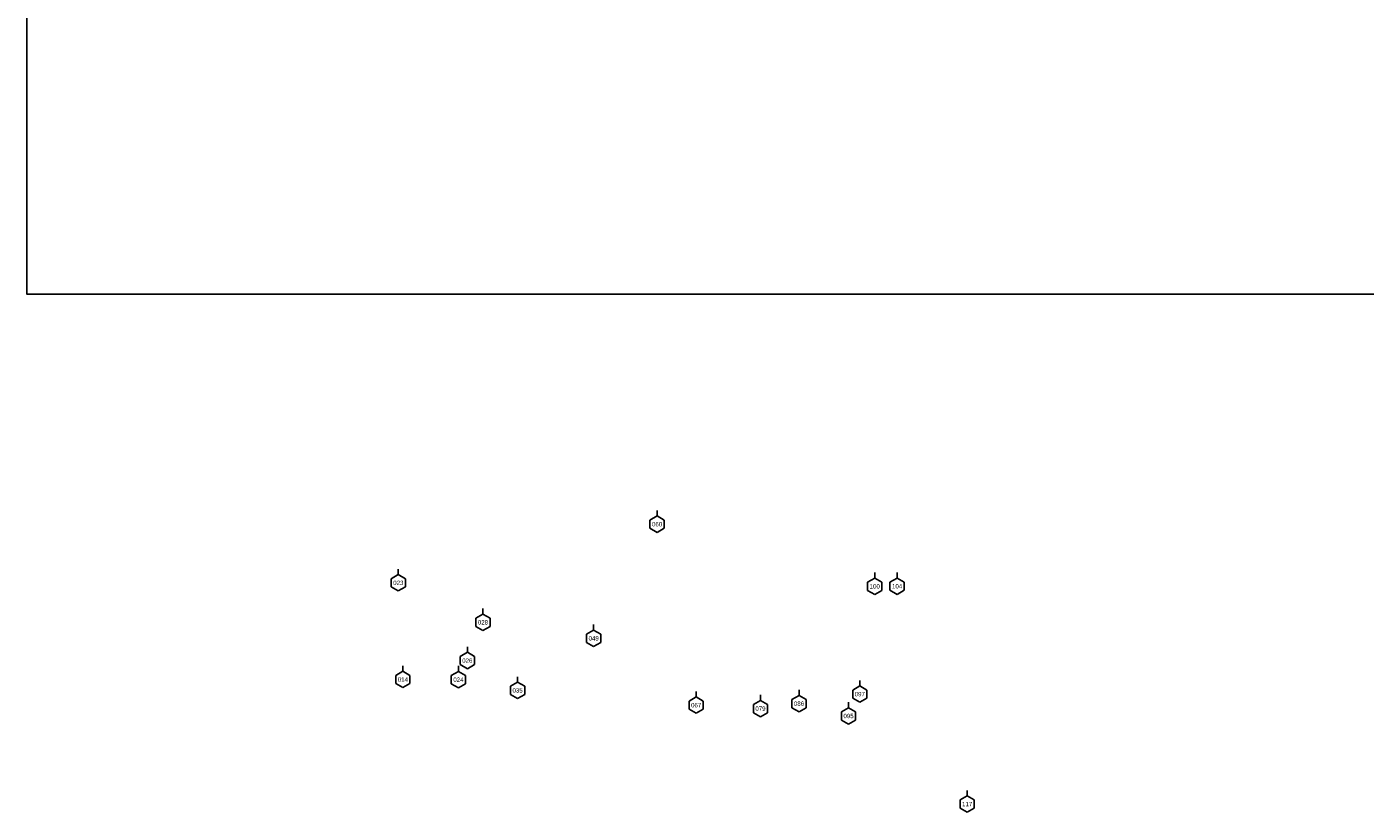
# Model space of a CAD drawing. Header units: inches. Extents: x 8.4 to 57.4, y 23.3 to 68.9.
# Tile 1 of 8: x 8.4 to 32.9, y 23.8 to 38.1. Entities that reach past the tile are written whole.
import ezdxf
from ezdxf.enums import TextEntityAlignment as Align

# ---------------------------------------------------------------- set-up
doc = ezdxf.new("R2010")
doc.units = ezdxf.units.IN
doc.header["$LTSCALE"] = 0.3
doc.header["$MEASUREMENT"] = 0
doc.set_wipeout_variables(frame=1)
doc.layers.get('0').update_dxf_attribs({"color": 3, "plot": 0})
for name, color, linetype in [('STRUCTURE', 30, 'Continuous'), ('TEXT', 255, 'Continuous'), ('XSEC', 7, 'Continuous')]:
    doc.layers.add(name, color=color, linetype=linetype)
doc.styles.add('xs', font='ARIAL.TTF')

# ---------------------------------------------------------------- blocks, each defined once
blk = doc.blocks.new('wipeout')
blk.add_wipeout([(0, 0.15), (-0.129917, 0.075), (-0.129917, -0.075), (0, -0.15), (0.129917, -0.075), (0.129917, 0.075)])
blk = doc.blocks.new('xsec')
blk.add_line((0, 0.35), (0, 0.25))
blk.add_blockref('wipeout', (0, 0.1))
for p, q in [((-0.13, 0.175), (0, 0.25)), ((0.13, 0.175), (0, 0.25)), ((0, 0.25), (0, 0.25)), ((-0.13, 0.025), (-0.13, 0.175)), ((0, -0.05), (-0.13, 0.025)), ((0, -0.05), (0.13, 0.025)), ((0.13, 0.025), (0.13, 0.175))]:
    blk.add_line(p, q)

msp = doc.modelspace()

# ---------------------------------------------------------------- linework, layer by layer
at = {"layer": 'STRUCTURE'}
msp.add_lwpolyline([(8.381, 56.531), (57.377, 56.531), (57.377, 33.254), (8.381, 33.254)], close=True, dxfattribs=at)

# ---------------------------------------------------------------- block references
at = {"layer": 'XSEC', "color": 3}
for p in [(19.918, 28.942), (15.182, 27.869), (23.902, 27.805), (24.311, 27.806), (16.731, 27.146), (18.757, 26.853), (15.265, 26.099), (16.282, 26.096), (17.365, 25.9), (20.633, 25.629), (22.516, 25.657), (21.81, 25.566), (23.422, 25.431), (25.593, 23.818)]:
    msp.add_blockref('xsec', p, dxfattribs=at)

# ---------------------------------------------------------------- next in the draw order: block references
for p in [(16.445, 26.446), (23.628, 25.831)]:
    msp.add_blockref('xsec', p, dxfattribs=at)

# ---------------------------------------------------------------- next in the draw order: texts
at = {"layer": 'TEXT', "style": 'xs'}
for s, p in [('060', (19.918, 29.041, 1)), ('023', (15.182, 27.968, 1)), ('100', (23.902, 27.904, 1)), ('104', (24.311, 27.905, 1)), ('028', (16.731, 27.245, 1)), ('049', (18.757, 26.952, 1)), ('014', (15.265, 26.198, 1)), ('024', (16.282, 26.195, 1)), ('035', (17.365, 25.999, 1)), ('067', (20.633, 25.728, 1)), ('086', (22.516, 25.756, 1)), ('079', (21.81, 25.665, 1)), ('095', (23.422, 25.53, 1)), ('117', (25.593, 23.917, 1))]:
    msp.add_text(s, height=0.08, dxfattribs=at).set_placement(p, align=Align.MIDDLE_CENTER)

# ---------------------------------------------------------------- next in the draw order: texts
for s, p in [('026', (16.445, 26.545, 1)), ('097', (23.628, 25.93, 1))]:
    msp.add_text(s, height=0.08, dxfattribs=at).set_placement(p, align=Align.MIDDLE_CENTER)

doc.saveas('drawing.dxf')
